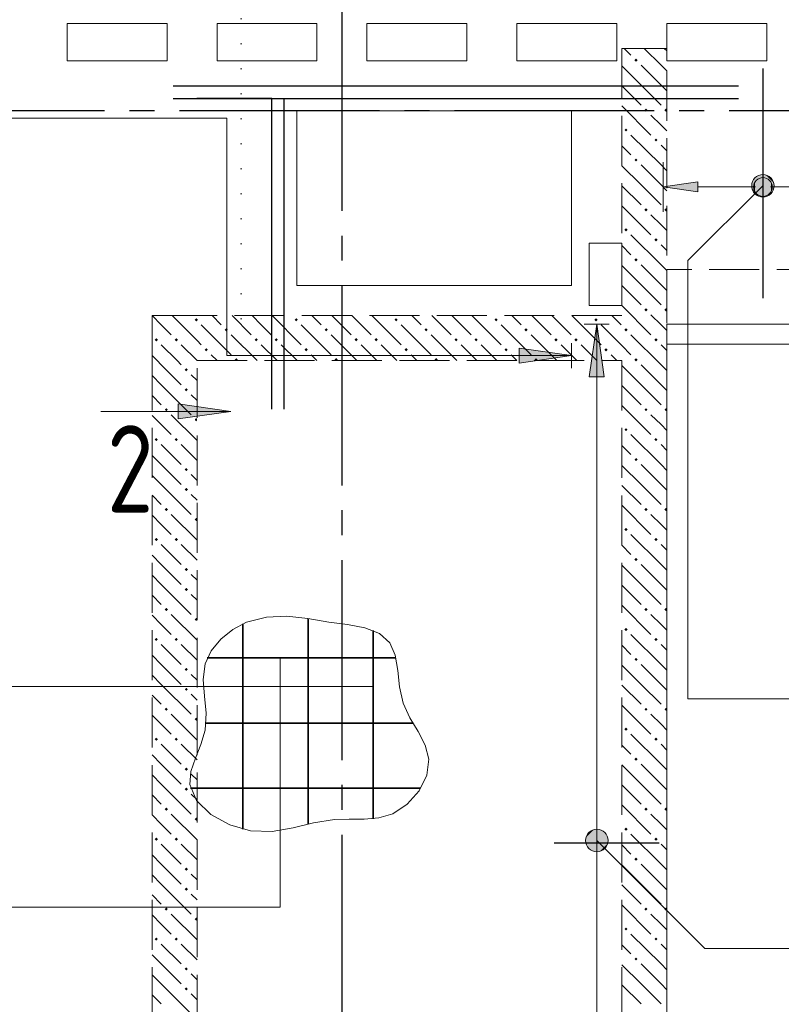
# Model space of a CAD drawing. Header units: millimetres. Extents: x 0 to 45010, y 0 to 29700.
# Tile 5 of 15: x 8820 to 11868, y 19872 to 23815. Entities that reach past the tile are written whole.
import ezdxf

# ---------------------------------------------------------------- set-up
doc = ezdxf.new("R2010")
doc.units = ezdxf.units.MM
for name, pattern in [('______2', [270, 200, -70]), ('______5', [1100, 800, -100, 100, -100]), ('______9', [100, 0, -100])]:
    doc.linetypes.add(name, pattern=pattern)
for name, color, linetype, lineweight in [('ЖБ Балка Вышележаща', 7, 'Continuous', 35), ('ЖБ Балка Нижележащая', 7, 'Continuous', 35), ('ЖБ Перекрытие верхний уровень', 7, 'Continuous', 35), ('ЖБ Стена верхний уровень', 7, 'Continuous', 35), ('Обрамление проемов стержнями', 7, 'Continuous', 25), ('Оси', 40, '______5', 18), ('Позиционная метка линия выноска', 7, 'Continuous', 13), ('Позиционная метка номер позиции', 7, 'Continuous', 13), ('Узлы символ', 7, 'Continuous', 25)]:
    doc.layers.add(name, color=color, linetype=linetype, lineweight=lineweight)
doc.layers.add('Обрамление П-обр. равн.', color=7, linetype='Continuous', lineweight=25, true_color=0x5f1e0f)
doc.styles.add('ISOCPEUR', font='txt')

msp = doc.modelspace()

# ---------------------------------------------------------------- hatches: boundary and pattern name
at = {"layer": 'ЖБ Стена верхний уровень', "linetype": 'Continuous', "lineweight": 18, "transparency": 33554687}
for points in [[(11280.5, 23653.1), (11287, 23659.6), (11293.5, 23653.1), (11287, 23646.6)], [(11320.5, 23453.1), (11326.9, 23459.6), (11333.4, 23453.1), (11326.9, 23446.6)], [(11400.5, 23453.1), (11407, 23459.6), (11410, 23456.6), (11410, 23449.7), (11407, 23446.6)], [(11240.4, 23373.1), (11246.9, 23379.6), (11253.4, 23373.1), (11246.9, 23366.6)], [(11360.4, 23333.1), (11366.9, 23339.6), (11373.5, 23333.1), (11366.9, 23326.6)], [(11280.5, 23253.1), (11287, 23259.6), (11293.5, 23253.1), (11287, 23246.6)], [(11320.5, 23053.1), (11326.9, 23059.6), (11333.4, 23053.1), (11326.9, 23046.6)], [(11400.5, 23053.1), (11407, 23059.6), (11410, 23056.6), (11410, 23049.7), (11407, 23046.6)], [(11240.4, 22973.1), (11246.9, 22979.6), (11253.4, 22973.1), (11246.9, 22966.6)], [(11360.4, 22933.1), (11366.9, 22939.6), (11373.5, 22933.1), (11366.9, 22926.6)], [(11280.5, 22853.1), (11287, 22859.6), (11293.5, 22853.1), (11287, 22846.6)], [(11320.5, 22653.1), (11326.9, 22659.6), (11333.4, 22653.1), (11326.9, 22646.6)], [(11400.5, 22653.1), (11407, 22659.6), (11410, 22656.6), (11410, 22649.7), (11407, 22646.6)], [(9520.5, 22613.1), (9526.9, 22619.6), (9530, 22616.6), (9530, 22609.7), (9526.9, 22606.6)], [(9530, 22616.6), (9533.4, 22613.1), (9530, 22609.7)], [(9920.5, 22613.1), (9926.9, 22619.6), (9933.4, 22613.1), (9926.9, 22606.6)], [(10320.5, 22613.1), (10326.9, 22619.6), (10333.4, 22613.1), (10326.9, 22606.6)], [(10720.5, 22613.1), (10726.9, 22619.6), (10733.4, 22613.1), (10726.9, 22606.6)], [(11120.5, 22613.1), (11126.9, 22619.6), (11133.4, 22613.1), (11126.9, 22606.6)], [(9640.4, 22573.1), (9646.9, 22579.6), (9653.4, 22573.1), (9646.9, 22566.6)], [(10040.4, 22573.1), (10046.9, 22579.6), (10053.4, 22573.1), (10046.9, 22566.6)], [(10440.4, 22573.1), (10446.9, 22579.6), (10453.4, 22573.1), (10446.9, 22566.6)], [(10840.4, 22573.1), (10846.9, 22579.6), (10853.4, 22573.1), (10846.9, 22566.6)], [(11240.4, 22573.1), (11246.9, 22579.6), (11253.4, 22573.1), (11246.9, 22566.6)], [(9360.4, 22533.1), (9366.9, 22539.6), (9373.5, 22533.1), (9366.9, 22526.6)], [(9440.4, 22533.1), (9446.9, 22539.6), (9453.4, 22533.1), (9446.9, 22526.6)], [(9760.4, 22533.1), (9766.9, 22539.6), (9773.5, 22533.1), (9766.9, 22526.6)], [(9840.4, 22533.1), (9846.9, 22539.6), (9853.4, 22533.1), (9846.9, 22526.6)], [(10160.4, 22533.1), (10166.9, 22539.6), (10173.5, 22533.1), (10166.9, 22526.6)], [(10240.4, 22533.1), (10246.9, 22539.6), (10253.4, 22533.1), (10246.9, 22526.6)], [(10560.4, 22533.1), (10566.9, 22539.6), (10573.5, 22533.1), (10566.9, 22526.6)], [(10640.4, 22533.1), (10646.9, 22539.6), (10653.4, 22533.1), (10646.9, 22526.6)], [(10960.4, 22533.1), (10966.9, 22539.6), (10973.5, 22533.1), (10966.9, 22526.6)], [(11040.4, 22533.1), (11046.9, 22539.6), (11053.4, 22533.1), (11046.9, 22526.6)], [(11360.4, 22533.1), (11366.9, 22539.6), (11373.5, 22533.1), (11366.9, 22526.6)], [(9560.4, 22493.1), (9566.9, 22499.6), (9573.5, 22493.1), (9566.9, 22486.6)], [(9960.4, 22493.1), (9966.9, 22499.6), (9973.5, 22493.1), (9966.9, 22486.6)], [(10360.4, 22493.1), (10366.9, 22499.6), (10373.5, 22493.1), (10366.9, 22486.6)], [(10760.4, 22493.1), (10766.9, 22499.6), (10773.5, 22493.1), (10766.9, 22486.6)], [(11160.4, 22493.1), (11166.9, 22499.6), (11173.5, 22493.1), (11166.9, 22486.6)], [(9680.5, 22453.1), (9687, 22459.6), (9693.5, 22453.1), (9690.3, 22450), (9683.6, 22450)], [(10080.5, 22453.1), (10087, 22459.6), (10093.5, 22453.1), (10090.3, 22450), (10083.6, 22450)], [(10480.5, 22453.1), (10487, 22459.6), (10493.5, 22453.1), (10490.3, 22450), (10483.6, 22450)], [(10880.5, 22453.1), (10887, 22459.6), (10893.5, 22453.1), (10890.3, 22450), (10883.6, 22450)], [(11280.5, 22453.1), (11287, 22459.6), (11293.5, 22453.1), (11287, 22446.6)], [(9480.5, 22413.1), (9487, 22419.6), (9493.5, 22413.1), (9487, 22406.6)], [(9480.5, 22333.1), (9487, 22339.6), (9493.5, 22333.1), (9487, 22326.6)], [(9400.5, 22253.1), (9407, 22259.6), (9413.4, 22253.1), (9407, 22246.6)], [(11320.5, 22253.1), (11326.9, 22259.6), (11333.4, 22253.1), (11326.9, 22246.6)], [(11400.5, 22253.1), (11407, 22259.6), (11410, 22256.6), (11410, 22249.7), (11407, 22246.6)], [(9520.5, 22213.1), (9526.9, 22219.6), (9530, 22216.6), (9530, 22209.7), (9526.9, 22206.6)], [(11240.4, 22173.1), (11246.9, 22179.6), (11253.4, 22173.1), (11246.9, 22166.6)], [(9360.4, 22133.1), (9366.9, 22139.6), (9373.5, 22133.1), (9366.9, 22126.6)], [(9440.4, 22133.1), (9446.9, 22139.6), (9453.4, 22133.1), (9446.9, 22126.6)], [(11360.4, 22133.1), (11366.9, 22139.6), (11373.5, 22133.1), (11366.9, 22126.6)], [(11280.5, 22053.1), (11287, 22059.6), (11293.5, 22053.1), (11287, 22046.6)], [(9480.5, 22013.1), (9487, 22019.6), (9493.5, 22013.1), (9487, 22006.6)], [(9480.5, 21933.1), (9487, 21939.6), (9493.5, 21933.1), (9487, 21926.6)], [(9400.5, 21853.1), (9407, 21859.6), (9413.4, 21853.1), (9407, 21846.6)], [(11320.5, 21853.1), (11326.9, 21859.6), (11333.4, 21853.1), (11326.9, 21846.6)], [(11400.5, 21853.1), (11407, 21859.6), (11410, 21856.6), (11410, 21849.7), (11407, 21846.6)], [(9520.5, 21813.1), (9526.9, 21819.6), (9530, 21816.6), (9530, 21809.7), (9526.9, 21806.6)], [(11240.4, 21773.1), (11246.9, 21779.6), (11253.4, 21773.1), (11246.9, 21766.6)], [(9360.4, 21733.1), (9366.9, 21739.6), (9373.5, 21733.1), (9366.9, 21726.6)], [(9440.4, 21733.1), (9446.9, 21739.6), (9453.4, 21733.1), (9446.9, 21726.6)], [(11360.4, 21733.1), (11366.9, 21739.6), (11373.5, 21733.1), (11366.9, 21726.6)], [(11280.5, 21653.1), (11287, 21659.6), (11293.5, 21653.1), (11287, 21646.6)], [(9480.5, 21613.1), (9487, 21619.6), (9493.5, 21613.1), (9487, 21606.6)], [(9480.5, 21533.1), (9487, 21539.6), (9493.5, 21533.1), (9487, 21526.6)], [(9400.5, 21453.1), (9407, 21459.6), (9413.4, 21453.1), (9407, 21446.6)], [(11320.5, 21453.1), (11326.9, 21459.6), (11333.4, 21453.1), (11326.9, 21446.6)], [(11400.5, 21453.1), (11407, 21459.6), (11410, 21456.6), (11410, 21449.7), (11407, 21446.6)], [(9520.5, 21413.1), (9526.9, 21419.6), (9530, 21416.6), (9530, 21409.7), (9526.9, 21406.6)], [(11240.4, 21373.1), (11246.9, 21379.6), (11253.4, 21373.1), (11246.9, 21366.6)], [(9360.4, 21333.1), (9366.9, 21339.6), (9373.5, 21333.1), (9366.9, 21326.6)], [(9440.4, 21333.1), (9446.9, 21339.6), (9453.4, 21333.1), (9446.9, 21326.6)], [(11360.4, 21333.1), (11366.9, 21339.6), (11373.5, 21333.1), (11366.9, 21326.6)], [(11280.5, 21253.1), (11287, 21259.6), (11293.5, 21253.1), (11287, 21246.6)], [(9480.5, 21213.1), (9487, 21219.6), (9493.5, 21213.1), (9487, 21206.6)], [(9480.5, 21133.1), (9487, 21139.6), (9493.5, 21133.1), (9487, 21126.6)], [(9400.5, 21053.1), (9407, 21059.6), (9413.4, 21053.1), (9407, 21046.6)], [(11320.5, 21053.1), (11326.9, 21059.6), (11333.4, 21053.1), (11326.9, 21046.6)], [(11400.5, 21053.1), (11407, 21059.6), (11410, 21056.6), (11410, 21049.7), (11407, 21046.6)], [(9520.5, 21013.1), (9526.9, 21019.6), (9530, 21016.6), (9530, 21009.7), (9526.9, 21006.6)], [(11240.4, 20973.1), (11246.9, 20979.6), (11253.4, 20973.1), (11246.9, 20966.6)], [(9360.4, 20933.1), (9366.9, 20939.6), (9373.5, 20933.1), (9366.9, 20926.6)], [(9440.4, 20933.1), (9446.9, 20939.6), (9453.4, 20933.1), (9446.9, 20926.6)], [(11360.4, 20933.1), (11366.9, 20939.6), (11373.5, 20933.1), (11366.9, 20926.6)], [(11280.5, 20853.1), (11287, 20859.6), (11293.5, 20853.1), (11287, 20846.6)], [(9480.5, 20813.1), (9487, 20819.6), (9493.5, 20813.1), (9487, 20806.6)], [(9480.5, 20733.1), (9487, 20739.6), (9493.5, 20733.1), (9487, 20726.6)], [(9400.5, 20653.1), (9407, 20659.6), (9413.4, 20653.1), (9407, 20646.6)], [(11320.5, 20653.1), (11326.9, 20659.6), (11333.4, 20653.1), (11326.9, 20646.6)], [(11400.5, 20653.1), (11407, 20659.6), (11410, 20656.6), (11410, 20649.7), (11407, 20646.6)], [(9520.5, 20613.1), (9526.9, 20619.6), (9530, 20616.6), (9530, 20609.7), (9526.9, 20606.6)], [(11240.4, 20573.1), (11246.9, 20579.6), (11253.4, 20573.1), (11246.9, 20566.6)], [(9360.4, 20533.1), (9366.9, 20539.6), (9373.5, 20533.1), (9366.9, 20526.6)], [(9440.4, 20533.1), (9446.9, 20539.6), (9453.4, 20533.1), (9446.9, 20526.6)], [(11360.4, 20533.1), (11366.9, 20539.6), (11373.5, 20533.1), (11366.9, 20526.6)], [(11280.5, 20453.1), (11287, 20459.6), (11293.5, 20453.1), (11287, 20446.6)], [(9480.5, 20413.1), (9487, 20419.6), (9493.5, 20413.1), (9487, 20406.6)], [(9480.5, 20333.1), (9487, 20339.6), (9493.5, 20333.1), (9487, 20326.6)], [(9400.5, 20253.1), (9407, 20259.6), (9413.4, 20253.1), (9407, 20246.6)], [(11320.5, 20253.1), (11326.9, 20259.6), (11333.4, 20253.1), (11326.9, 20246.6)], [(11400.5, 20253.1), (11407, 20259.6), (11410, 20256.6), (11410, 20249.7), (11407, 20246.6)], [(9520.5, 20213.1), (9526.9, 20219.6), (9530, 20216.6), (9530, 20209.7), (9526.9, 20206.6)], [(11240.4, 20173.1), (11246.9, 20179.6), (11253.4, 20173.1), (11246.9, 20166.6)], [(9360.4, 20133.1), (9366.9, 20139.6), (9373.5, 20133.1), (9366.9, 20126.6)], [(9440.4, 20133.1), (9446.9, 20139.6), (9453.4, 20133.1), (9446.9, 20126.6)], [(11360.4, 20133.1), (11366.9, 20139.6), (11373.5, 20133.1), (11366.9, 20126.6)], [(11280.5, 20053.1), (11287, 20059.6), (11293.5, 20053.1), (11287, 20046.6)], [(9480.5, 20013.1), (9487, 20019.6), (9493.5, 20013.1), (9487, 20006.6)], [(9480.5, 19933.1), (9487, 19939.6), (9493.5, 19933.1), (9487, 19926.6)]]:
    msp.add_hatch(color=7, dxfattribs=at).paths.add_polyline_path(points, flags=16)
at = {"layer": 'Обрамление П-обр. равн.', "linetype": 'Continuous', "lineweight": 13, "transparency": 33554687}
msp.add_hatch(color=7, dxfattribs=at).paths.add_polyline_path([(11535, 23125), (11395, 23145), (11535, 23165)], flags=16)
for points in [[(11762.8, 23126.2), (11762.8, 23163.7), (11757.5, 23145)], [(11762.8, 23163.7), (11776.3, 23112.8), (11776.3, 23177.2)], [(11762.8, 23163.7), (11762.8, 23126.2), (11776.3, 23112.8)], [(11776.3, 23177.2), (11795, 23107.5), (11795, 23182.5)], [(11776.3, 23177.2), (11776.3, 23112.8), (11795, 23107.5)], [(11795, 23182.5), (11795, 23107.5), (11813.8, 23112.8)], [(11795, 23182.5), (11813.8, 23112.8), (11813.8, 23177.2)], [(11813.8, 23177.2), (11813.8, 23112.8), (11827.3, 23126.2)], [(11813.8, 23177.2), (11827.3, 23126.2), (11827.3, 23163.7)], [(11827.3, 23163.7), (11827.3, 23126.2), (11832.5, 23145)]]:
    msp.add_hatch(color=7, dxfattribs=at).paths.add_polyline_path(points)
at = {"layer": 'Позиционная метка линия выноска', "linetype": 'Continuous', "lineweight": 13, "transparency": 33554687}
msp.add_hatch(color=7, dxfattribs=at).paths.add_polyline_path([(11100, 22385), (11130, 22595), (11160, 22385)], flags=16)
msp.add_hatch(color=7, dxfattribs=at).paths.add_polyline_path([(10819.3, 22440), (11029.3, 22470), (10819.3, 22500)])
at = {"layer": 'Позиционная метка номер позиции', "linetype": 'Continuous', "lineweight": 13, "transparency": 33554687}
for points in [[(11838.3, 23138.5), (11783.5, 23193.3), (11763.2, 23181.8)], [(11838.3, 23161.5), (11806.5, 23193.3), (11783.5, 23193.3)], [(11838.3, 23161.5), (11783.5, 23193.3), (11838.3, 23138.5)], [(11806.5, 23193.3), (11838.3, 23161.5), (11826.8, 23181.8)], [(11826.8, 23118.2), (11763.2, 23181.8), (11751.7, 23161.5)], [(11826.8, 23118.2), (11751.7, 23161.5), (11806.5, 23106.7)], [(11806.5, 23106.7), (11751.7, 23161.5), (11751.7, 23138.5)], [(11838.3, 23138.5), (11763.2, 23181.8), (11826.8, 23118.2)], [(11806.5, 23106.7), (11751.7, 23138.5), (11783.5, 23106.7)], [(11783.5, 23106.7), (11751.7, 23138.5), (11763.2, 23118.2)], [(11086.7, 20539), (11118.5, 20570.8), (11098.2, 20559.3)], [(11118.5, 20570.8), (11086.7, 20539), (11086.7, 20516)], [(11118.5, 20570.8), (11086.7, 20516), (11141.5, 20570.8)], [(11141.5, 20570.8), (11086.7, 20516), (11098.2, 20495.7)], [(11141.5, 20570.8), (11098.2, 20495.7), (11161.8, 20559.3)], [(11161.8, 20559.3), (11098.2, 20495.7), (11118.5, 20484.2)], [(11161.8, 20559.3), (11118.5, 20484.2), (11173.3, 20539)], [(11173.3, 20539), (11118.5, 20484.2), (11141.5, 20484.2)], [(11173.3, 20539), (11141.5, 20484.2), (11173.3, 20516)], [(11173.3, 20516), (11141.5, 20484.2), (11161.8, 20495.7)]]:
    msp.add_hatch(color=7, dxfattribs=at).paths.add_polyline_path(points)
at = {"layer": 'Узлы символ', "linetype": 'Continuous', "lineweight": 13, "transparency": 33554687}
msp.add_hatch(color=7, dxfattribs=at).paths.add_polyline_path([(9454.7, 22276.1), (9664.7, 22246.1), (9454.7, 22216.1)], flags=16)

# ---------------------------------------------------------------- linework, layer by layer
at = {"layer": 'ЖБ Балка Вышележаща', "color": 7, "linetype": 'Continuous', "lineweight": 18, "transparency": 33554687}
for p, q in [((11410, 22595), (11410, 22515)), ((11410, 22515), (13940, 22515))]:
    msp.add_line(p, q, dxfattribs=at)
at = {"layer": 'ЖБ Балка Нижележащая', "color": 251, "linetype": '______2', "lineweight": 18, "true_color": 0x656565, "transparency": 33554687}
for p, q in [((13940, 22815), (11410, 22815)), ((11410, 22815), (11410, 22595))]:
    msp.add_line(p, q, dxfattribs=at)
at = {"layer": 'ЖБ Перекрытие верхний уровень', "color": 7, "linetype": 'Continuous', "lineweight": 18, "transparency": 33554687}
for p, q in [((9010, 23650), (9010, 23800)), ((9010, 23800), (9410, 23800)), ((9410, 23800), (9410, 23650)), ((9610, 23650), (9610, 23800)), ((9610, 23800), (10010, 23800)), ((10010, 23800), (10010, 23650)), ((10210, 23650), (10210, 23800)), ((10210, 23800), (10610, 23800)), ((10610, 23800), (10610, 23650)), ((10810, 23650), (10810, 23800)), ((10810, 23800), (11210, 23800)), ((11210, 23800), (11210, 23650)), ((11410, 23650), (11410, 23800)), ((11410, 23800), (11810, 23800)), ((11810, 23800), (11810, 23650)), ((9410, 23650), (9010, 23650)), ((10010, 23650), (9610, 23650)), ((10610, 23650), (10210, 23650)), ((11210, 23650), (10810, 23650)), ((11810, 23650), (11410, 23650)), ((11029.3, 23450), (9929.3, 23450)), ((9929.3, 23450), (9929.3, 22750)), ((11029.3, 22750), (11029.3, 23450)), ((11230, 22920), (11100, 22920)), ((11100, 22920), (11100, 22670)), ((11230, 22670), (11230, 22920)), ((9929.3, 22750), (11029.3, 22750)), ((11100, 22670), (11230, 22670)), ((11410, 17870), (11410, 22595)), ((11410, 22595), (14120, 22595))]:
    msp.add_line(p, q, dxfattribs=at)
at = {"layer": 'ЖБ Стена верхний уровень', "color": 251, "linetype": '______2', "lineweight": 13, "true_color": 0x656565, "transparency": 33554687}
for p, q in [((11230, 23700), (11230, 22630)), ((11410, 23700), (11230, 23700)), ((11410, 18550), (11410, 23700)), ((9350, 22630), (9350, 22450)), ((9530, 22630), (9350, 22630)), ((11230, 22630), (9530, 22630)), ((9350, 22450), (9350, 18050)), ((9530, 19790), (9530, 22450)), ((9530, 22450), (11230, 22450)), ((11230, 22450), (11230, 19790))]:
    msp.add_line(p, q, dxfattribs=at)
at = {"layer": 'ЖБ Стена верхний уровень', "color": 9, "linetype": 'Continuous', "lineweight": 18, "true_color": 0xc7c7c7, "transparency": 33554687}
for p, q in [((11240.1, 23700), (11266.9, 23673.1)), ((11387, 23633.1), (11320.1, 23700)), ((11400.1, 23700), (11410, 23690.1)), ((11307, 23553.1), (11230, 23630.1)), ((11307, 23633.1), (11387, 23553.1)), ((11387, 23633.1), (11410, 23610.1)), ((11230, 23550.1), (11307, 23473.1)), ((11307, 23553.1), (11387, 23473.1)), ((11387, 23553.1), (11410, 23530.1)), ((11230, 23470.1), (11346.9, 23353.1)), ((11387, 23393.1), (11346.9, 23433.1)), ((11410, 23370.1), (11387, 23393.1)), ((11387, 23233.1), (11266.9, 23353.1)), ((11230, 23310.1), (11266.9, 23273.1)), ((11387, 23313.1), (11410, 23290.1)), ((11307, 23153.1), (11230, 23230.1)), ((11307, 23233.1), (11387, 23153.1)), ((11387, 23233.1), (11410, 23210.1)), ((11230, 23150.1), (11307, 23073.1)), ((11307, 23153.1), (11387, 23073.1)), ((11387, 23153.1), (11410, 23130.1)), ((11230, 23070.1), (11346.9, 22953.1)), ((11387, 22993.1), (11346.9, 23033.1)), ((11410, 22970.1), (11387, 22993.1)), ((11387, 22833.1), (11266.9, 22953.1)), ((11387, 22913.1), (11410, 22890.1)), ((11230, 22910.1), (11266.9, 22873.1)), ((11307, 22833.1), (11387, 22753.1)), ((11387, 22833.1), (11410, 22810.1)), ((11307, 22753.1), (11230, 22830.1)), ((11230, 22750.1), (11307, 22673.1)), ((11307, 22753.1), (11387, 22673.1)), ((11387, 22753.1), (11410, 22730.1)), ((11230, 22670.1), (11346.9, 22553.1)), ((9387, 22593.1), (9350.1, 22630)), ((9430.1, 22630), (9530, 22530.1)), ((9590.1, 22630), (9626.9, 22593.1)), ((9670.1, 22630), (9746.9, 22553.1)), ((9787, 22593.1), (9750.1, 22630)), ((9830.1, 22630), (9946.9, 22513.1)), ((9990.1, 22630), (10026.9, 22593.1)), ((10070.1, 22630), (10146.9, 22553.1)), ((10187, 22593.1), (10150.1, 22630)), ((10230.1, 22630), (10346.9, 22513.1)), ((10390.1, 22630), (10426.9, 22593.1)), ((10470.1, 22630), (10546.9, 22553.1)), ((10587, 22593.1), (10550.1, 22630)), ((10630.1, 22630), (10746.9, 22513.1)), ((10790.1, 22630), (10826.9, 22593.1)), ((10870.1, 22630), (10946.9, 22553.1)), ((10987, 22593.1), (10950.1, 22630)), ((11030.1, 22630), (11146.9, 22513.1)), ((11190.1, 22630), (11226.9, 22593.1)), ((11387, 22593.1), (11346.9, 22633.1)), ((9426.9, 22553.1), (9387, 22593.1)), ((9546.9, 22593.1), (9666.9, 22473.1)), ((9826.9, 22553.1), (9787, 22593.1)), ((9946.9, 22593.1), (10066.9, 22473.1)), ((10226.9, 22553.1), (10187, 22593.1)), ((10346.9, 22593.1), (10466.9, 22473.1)), ((10626.9, 22553.1), (10587, 22593.1)), ((10746.9, 22593.1), (10866.9, 22473.1)), ((11026.9, 22553.1), (10987, 22593.1)), ((11146.9, 22593.1), (11230, 22510.1)), ((11410, 22570.1), (11387, 22593.1)), ((9530, 22530.1), (9546.9, 22513.1)), ((9770.1, 22450), (9666.9, 22553.1)), ((10170.1, 22450), (10066.9, 22553.1)), ((10570.1, 22450), (10466.9, 22553.1)), ((10970.1, 22450), (10866.9, 22553.1)), ((11387, 22433.1), (11266.9, 22553.1)), ((9387, 22513.1), (9450.1, 22450)), ((9466.9, 22513.1), (9530, 22450.1)), ((9787, 22513.1), (9850.1, 22450)), ((9866.9, 22513.1), (9930.1, 22450)), ((10187, 22513.1), (10250.1, 22450)), ((10266.9, 22513.1), (10330.1, 22450)), ((10587, 22513.1), (10650.1, 22450)), ((10666.9, 22513.1), (10730.1, 22450)), ((10987, 22513.1), (11050.1, 22450)), ((11066.9, 22513.1), (11130.1, 22450)), ((11230, 22510.1), (11266.9, 22473.1)), ((11387, 22513.1), (11410, 22490.1)), ((9370.1, 22450), (9350, 22470.1)), ((9387, 22433.1), (9370.1, 22450)), ((9450.1, 22450), (9466.9, 22433.1)), ((9530, 22450.1), (9530.1, 22450)), ((9610.1, 22450), (9587, 22473.1)), ((10010.1, 22450), (9987, 22473.1)), ((10410.1, 22450), (10387, 22473.1)), ((10810.1, 22450), (10787, 22473.1)), ((11210.1, 22450), (11187, 22473.1)), ((9387, 22433.1), (9466.9, 22353.1)), ((11307, 22353.1), (11230, 22430.1)), ((11307, 22433.1), (11387, 22353.1)), ((11387, 22433.1), (11410, 22410.1)), ((9350, 22390.1), (9387, 22353.1)), ((9530, 22370.1), (9507, 22393.1)), ((9387, 22353.1), (9507, 22233.1)), ((11230, 22350.1), (11307, 22273.1)), ((11307, 22353.1), (11387, 22273.1)), ((11387, 22353.1), (11410, 22330.1)), ((9350, 22310.1), (9387, 22273.1)), ((9507, 22313.1), (9530, 22290.1)), ((11230, 22270.1), (11346.9, 22153.1)), ((9387, 22193.1), (9350, 22230.1)), ((9426.9, 22233.1), (9530, 22130.1)), ((11387, 22193.1), (11346.9, 22233.1)), ((9426.9, 22153.1), (9387, 22193.1)), ((11410, 22170.1), (11387, 22193.1)), ((11387, 22033.1), (11266.9, 22153.1)), ((9387, 22113.1), (9466.9, 22033.1)), ((9466.9, 22113.1), (9530, 22050.1)), ((11230, 22110.1), (11266.9, 22073.1)), ((11387, 22113.1), (11410, 22090.1)), ((9387, 22033.1), (9350, 22070.1)), ((9387, 22033.1), (9466.9, 21953.1)), ((11307, 21953.1), (11230, 22030.1)), ((11307, 22033.1), (11387, 21953.1)), ((11387, 22033.1), (11410, 22010.1)), ((9350, 21990.1), (9387, 21953.1)), ((9530, 21970.1), (9507, 21993.1)), ((9387, 21953.1), (9507, 21833.1)), ((11230, 21950.1), (11307, 21873.1)), ((11307, 21953.1), (11387, 21873.1)), ((11387, 21953.1), (11410, 21930.1)), ((9350, 21910.1), (9387, 21873.1)), ((9507, 21913.1), (9530, 21890.1)), ((11230, 21870.1), (11346.9, 21753.1)), ((9387, 21793.1), (9350, 21830.1)), ((9426.9, 21833.1), (9530, 21730.1)), ((11387, 21793.1), (11346.9, 21833.1)), ((9426.9, 21753.1), (9387, 21793.1)), ((11410, 21770.1), (11387, 21793.1)), ((11387, 21633.1), (11266.9, 21753.1)), ((9387, 21713.1), (9466.9, 21633.1)), ((9466.9, 21713.1), (9530, 21650.1)), ((11230, 21710.1), (11266.9, 21673.1)), ((11387, 21713.1), (11410, 21690.1)), ((9387, 21633.1), (9350, 21670.1)), ((9387, 21633.1), (9466.9, 21553.1)), ((11307, 21553.1), (11230, 21630.1)), ((11307, 21633.1), (11387, 21553.1)), ((11387, 21633.1), (11410, 21610.1)), ((9350, 21590.1), (9387, 21553.1)), ((9530, 21570.1), (9507, 21593.1)), ((9387, 21553.1), (9507, 21433.1)), ((11230, 21550.1), (11307, 21473.1)), ((11307, 21553.1), (11387, 21473.1)), ((11387, 21553.1), (11410, 21530.1)), ((9350, 21510.1), (9387, 21473.1)), ((9507, 21513.1), (9530, 21490.1)), ((11230, 21470.1), (11346.9, 21353.1)), ((9387, 21393.1), (9350, 21430.1)), ((9426.9, 21433.1), (9530, 21330.1)), ((11387, 21393.1), (11346.9, 21433.1)), ((9426.9, 21353.1), (9387, 21393.1)), ((11410, 21370.1), (11387, 21393.1)), ((11387, 21233.1), (11266.9, 21353.1)), ((9387, 21313.1), (9466.9, 21233.1)), ((9466.9, 21313.1), (9530, 21250.1)), ((11230, 21310.1), (11266.9, 21273.1)), ((11387, 21313.1), (11410, 21290.1)), ((9387, 21233.1), (9350, 21270.1)), ((9387, 21233.1), (9466.9, 21153.1)), ((11307, 21153.1), (11230, 21230.1)), ((11307, 21233.1), (11387, 21153.1)), ((11387, 21233.1), (11410, 21210.1)), ((9350, 21190.1), (9387, 21153.1)), ((9530, 21170.1), (9507, 21193.1)), ((9387, 21153.1), (9507, 21033.1)), ((11230, 21150.1), (11307, 21073.1)), ((11307, 21153.1), (11387, 21073.1)), ((11387, 21153.1), (11410, 21130.1)), ((9350, 21110.1), (9387, 21073.1)), ((9507, 21113.1), (9530, 21090.1)), ((11230, 21070.1), (11346.9, 20953.1)), ((9387, 20993.1), (9350, 21030.1)), ((9426.9, 21033.1), (9530, 20930.1)), ((11387, 20993.1), (11346.9, 21033.1)), ((9426.9, 20953.1), (9387, 20993.1)), ((11410, 20970.1), (11387, 20993.1)), ((11387, 20833.1), (11266.9, 20953.1)), ((9387, 20913.1), (9466.9, 20833.1)), ((9466.9, 20913.1), (9530, 20850.1)), ((11230, 20910.1), (11266.9, 20873.1)), ((11387, 20913.1), (11410, 20890.1)), ((9387, 20833.1), (9350, 20870.1)), ((9387, 20833.1), (9466.9, 20753.1)), ((11307, 20753.1), (11230, 20830.1)), ((11307, 20833.1), (11387, 20753.1)), ((11387, 20833.1), (11410, 20810.1)), ((9350, 20790.1), (9387, 20753.1)), ((9530, 20770.1), (9507, 20793.1)), ((9387, 20753.1), (9507, 20633.1)), ((11230, 20750.1), (11307, 20673.1)), ((11307, 20753.1), (11387, 20673.1)), ((11387, 20753.1), (11410, 20730.1)), ((9350, 20710.1), (9387, 20673.1)), ((9507, 20713.1), (9530, 20690.1)), ((11230, 20670.1), (11346.9, 20553.1)), ((9387, 20593.1), (9350, 20630.1)), ((9426.9, 20633.1), (9530, 20530.1)), ((11387, 20593.1), (11346.9, 20633.1)), ((9426.9, 20553.1), (9387, 20593.1)), ((11410, 20570.1), (11387, 20593.1)), ((11387, 20433.1), (11266.9, 20553.1)), ((9387, 20513.1), (9466.9, 20433.1)), ((9466.9, 20513.1), (9530, 20450.1)), ((11230, 20510.1), (11266.9, 20473.1)), ((11387, 20513.1), (11410, 20490.1)), ((9387, 20433.1), (9350, 20470.1)), ((9387, 20433.1), (9466.9, 20353.1)), ((11307, 20353.1), (11230, 20430.1)), ((11307, 20433.1), (11387, 20353.1)), ((11387, 20433.1), (11410, 20410.1)), ((9350, 20390.1), (9387, 20353.1)), ((9530, 20370.1), (9507, 20393.1)), ((9387, 20353.1), (9507, 20233.1)), ((11230, 20350.1), (11307, 20273.1)), ((11307, 20353.1), (11387, 20273.1)), ((11387, 20353.1), (11410, 20330.1)), ((9350, 20310.1), (9387, 20273.1)), ((9507, 20313.1), (9530, 20290.1)), ((11230, 20270.1), (11346.9, 20153.1)), ((9387, 20193.1), (9350, 20230.1)), ((9426.9, 20233.1), (9530, 20130.1)), ((11387, 20193.1), (11346.9, 20233.1)), ((9426.9, 20153.1), (9387, 20193.1)), ((11410, 20170.1), (11387, 20193.1)), ((11387, 20033.1), (11266.9, 20153.1)), ((9387, 20113.1), (9466.9, 20033.1)), ((9466.9, 20113.1), (9530, 20050.1)), ((11387, 20113.1), (11410, 20090.1)), ((11230, 20110.1), (11266.9, 20073.1)), ((9387, 20033.1), (9350, 20070.1)), ((9387, 20033.1), (9466.9, 19953.1)), ((11307, 20033.1), (11387, 19953.1)), ((11387, 20033.1), (11410, 20010.1)), ((9530, 19970.1), (9507, 19993.1)), ((11307, 19953.1), (11230, 20030.1)), ((9350, 19990.1), (9387, 19953.1)), ((9387, 19953.1), (9507, 19833.1)), ((11230, 19950.1), (11307, 19873.1)), ((11307, 19953.1), (11387, 19873.1)), ((11387, 19953.1), (11410, 19930.1)), ((9350, 19910.1), (9387, 19873.1)), ((9507, 19913.1), (9530, 19890.1))]:
    msp.add_line(p, q, dxfattribs=at)
at = {"layer": 'Обрамление П-обр. равн.', "color": 7, "linetype": 'Continuous', "lineweight": 25, "transparency": 33554687}
for p, q in [((11795, 23620), (11795, 22700)), ((11380, 20517.5), (10960, 20517.5))]:
    msp.add_line(p, q, dxfattribs=at)
at = {"layer": 'Обрамление П-обр. равн.', "color": 251, "linetype": 'Continuous', "lineweight": 13, "true_color": 0x494949, "transparency": 33554687}
for p, q in [((11395, 23145), (11395, 23245)), ((11395, 23145), (11535, 23165)), ((11535, 23165), (11535, 23125)), ((11795, 23182.5), (11795, 23182.5)), ((11535, 23125), (11395, 23145)), ((11395, 23145), (11395, 23045)), ((11395, 23145), (11395, 23145)), ((11535, 23145), (11765, 23145)), ((11825, 23145), (13955, 23145)), ((11795, 23107.5), (11795, 23107.5))]:
    msp.add_line(p, q, dxfattribs=at)
msp.add_circle((11795, 23145), 37.5, dxfattribs=at)
at = {"layer": 'Обрамление проемов стержнями', "color": 7, "linetype": 'Continuous', "lineweight": 25, "transparency": 33554687}
for p, q in [((9434.3, 23550), (11697.7, 23550)), ((9434.3, 23550), (11697.7, 23550)), ((9434.3, 23500), (11697.7, 23500)), ((9434.3, 23500), (11697.7, 23500))]:
    msp.add_line(p, q, dxfattribs=at)
for points in [[(9829.3, 22255), (9829.3, 23500), (9529.3, 23500)], [(9829.3, 22255), (9829.3, 23500), (9529.3, 23500)], [(9829.3, 22255), (9829.3, 23500), (9529.3, 23500)], [(9829.3, 22255), (9829.3, 23500), (9529.3, 23500)], [(9879.3, 22255), (9879.3, 23500), (10179.3, 23500)], [(9879.3, 22255), (9879.3, 23500), (10179.3, 23500)], [(9879.3, 22255), (9879.3, 23500), (10179.3, 23500)], [(9879.3, 22255), (9879.3, 23500), (10179.3, 23500)]]:
    msp.add_lwpolyline(points, dxfattribs=at)
at = {"layer": 'Оси', "color": 8, "linetype": '______5', "lineweight": -3, "transparency": 33554687}
for p, q in [((10110, 24950), (10110, 15450)), ((35560, 23450), (4100, 23450)), ((35560, 23450), (4100, 23450))]:
    msp.add_line(p, q, dxfattribs=at)
at = {"layer": 'Позиционная метка линия выноска', "color": 251, "linetype": 'Continuous', "lineweight": 13, "true_color": 0x494949, "transparency": 33554687}
for p, q in [((11080, 22595), (11180, 22595)), ((11100, 22385), (11130, 22595)), ((11130, 22595), (11130, 22595)), ((11130, 22595), (11130, 22595)), ((11130, 22595), (11130, 22595)), ((11130, 22595), (11160, 22385)), ((11029.3, 22420), (11029.3, 22520)), ((11029.3, 22470), (10819.3, 22500)), ((10819.3, 22500), (10819.3, 22440)), ((10819.3, 22470), (10804.3, 22470)), ((10819.3, 22440), (11029.3, 22470)), ((11029.3, 22470), (11029.3, 22470)), ((11029.3, 22470), (11029.3, 22470)), ((11029.3, 22470), (11029.3, 22470)), ((11160, 22385), (11100, 22385)), ((11130, 22385), (11130, 22370))]:
    msp.add_line(p, q, dxfattribs=at)
msp.add_lwpolyline([(11130, 22595), (11130, 18150), (7360, 18150), (7360, 19670), (6380, 19670), (6380, 21570), (7860, 21570), (7860, 23420), (9649.3, 23420), (9649.3, 22470), (11029.3, 22470)], dxfattribs=at)
at = {"layer": 'Позиционная метка номер позиции', "color": 7, "linetype": 'Continuous', "lineweight": 13, "transparency": 33554687}
for p, q in [((11763.2, 23181.8), (11763.2, 23181.8)), ((11826.8, 23181.8), (11826.8, 23181.8)), ((11763.2, 23118.2), (11763.2, 23118.2)), ((11826.8, 23118.2), (11826.8, 23118.2)), ((6902.7, 21144.6), (10234.9, 21144.6)), ((11098.2, 20559.3), (11098.2, 20559.3)), ((11161.8, 20559.3), (11161.8, 20559.3)), ((11098.2, 20495.7), (11098.2, 20495.7)), ((11161.8, 20495.7), (11161.8, 20495.7))]:
    msp.add_line(p, q, dxfattribs=at)
at = {"layer": 'Позиционная метка номер позиции', "color": 7, "linetype": 'Continuous', "lineweight": 35, "transparency": 33554687}
for p, q in [((9974.2, 21416.4), (9974.2, 20593.6)), ((9713.5, 21395.1), (9713.5, 20572.4)), ((10234.9, 21368.2), (10234.9, 20614.9)), ((9570.9, 21258.7), (10325.8, 21258.7)), ((9565.9, 20998), (10394.5, 20998)), ((9503.4, 20737.2), (10425, 20737.2))]:
    msp.add_line(p, q, dxfattribs=at)
at = {"layer": 'Позиционная метка номер позиции', "color": 7, "linetype": 'Continuous', "lineweight": 13, "transparency": 33554687}
for points in [[(11795, 23150), (11495, 22850), (11495, 21095), (15840, 21095)], [(6902.7, 20261.3), (9862.7, 20261.3), (9862.7, 21258.7)], [(11130, 20527.5), (11562.5, 20095), (15840, 20095)]]:
    msp.add_lwpolyline(points, dxfattribs=at)
at = {"layer": 'Позиционная метка номер позиции', "color": 7, "linetype": '______2', "lineweight": 13, "transparency": 33554687}
msp.add_lwpolyline([(10056.9, 21401.6), (9972.9, 21416.6), (9889.7, 21425.6), (9807.9, 21422.6), (9728.4, 21401.6), (9673.9, 21373), (9625.3, 21334.3), (9586.7, 21287.8), (9562.5, 21235.7), (9554.8, 21172.2), (9559.8, 21105.7), (9566.1, 21037.8), (9562.5, 20969.7), (9545.8, 20912.8), (9523.5, 20857.3), (9505.3, 20803.6), (9500.7, 20752), (9527.5, 20687.2), (9584.9, 20631.6), (9660.9, 20589.8), (9743.4, 20566.4), (9831.1, 20564.3), (9914.6, 20579), (9996.6, 20598.9), (10079.8, 20612.3), (10139.1, 20613.6), (10198.9, 20613.2), (10257.6, 20617.8), (10313.9, 20634.4), (10371.4, 20672.6), (10418.4, 20726.8), (10449.1, 20789.6), (10457.9, 20853.7), (10443.6, 20910.1), (10415, 20964.2), (10382.2, 21019.1), (10355.1, 21078), (10340.7, 21142.7), (10333.2, 21208.4), (10323.4, 21269.4), (10302.1, 21319.7), (10260.4, 21356.1), (10201.9, 21378.9), (10132.2, 21392.5), (10056.9, 21401.6)], dxfattribs=at)
at = {"layer": 'Позиционная метка номер позиции', "color": 7, "linetype": 'Continuous', "lineweight": 13, "transparency": 33554687}
for centre in [(11795, 23150), (11130, 20527.5)]:
    msp.add_circle(centre, 45, dxfattribs=at)
at = {"layer": 'Узлы символ', "color": 7, "linetype": '______9', "lineweight": 13, "transparency": 33554687}
msp.add_line((9706.3, 25719.8), (9706.3, 22467.8), dxfattribs=at)
at = {"layer": 'Узлы символ', "color": 7, "linetype": 'Continuous', "lineweight": 13, "transparency": 33554687}
for p, q in [((9664.7, 22246.1), (9145.5, 22246.1)), ((9454.7, 22246.1), (9439.7, 22246.1)), ((9454.7, 22216.1), (9454.7, 22276.1)), ((9454.7, 22276.1), (9664.7, 22246.1)), ((9664.7, 22246.1), (9454.7, 22216.1)), ((9664.7, 22246.1), (9664.7, 22246.1)), ((9664.7, 22246.1), (9664.7, 22246.1)), ((9664.7, 22246.1), (9664.7, 22246.1))]:
    msp.add_line(p, q, dxfattribs=at)

# ---------------------------------------------------------------- texts
at = {"layer": 'Узлы символ', "color": 7, "linetype": 'Continuous', "lineweight": 35, "transparency": 33554687, "insert": (9169.4, 21840.8), "char_height": 350, "width": 380.809, "attachment_point": 7, "style": 'ISOCPEUR'}
msp.add_mtext('\\W0.78;2', dxfattribs=at)

doc.saveas('drawing.dxf')
